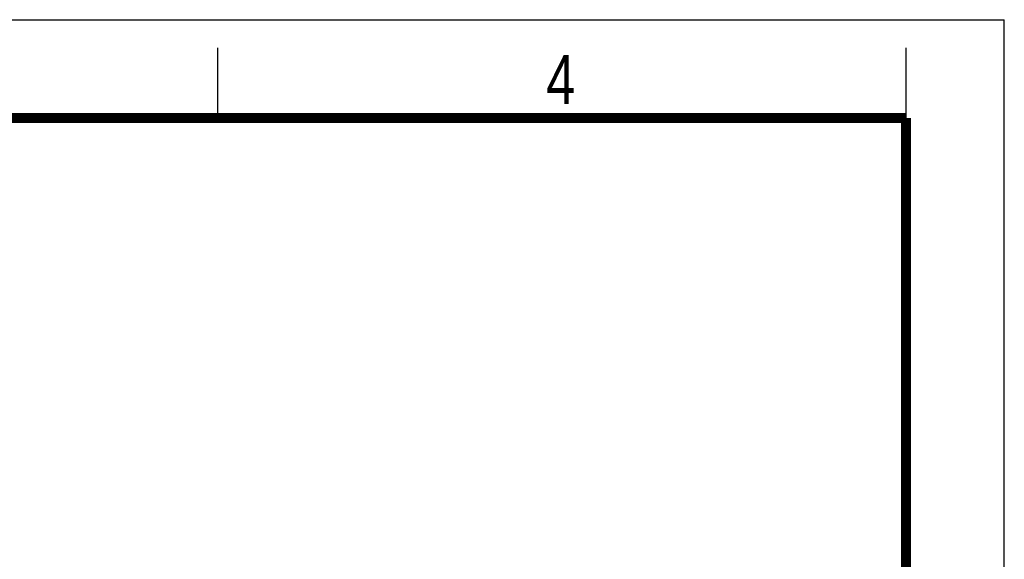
# Model space of a CAD drawing. Header units: millimetres. Extents: x 0 to 210, y 0 to 297.
# Tile 49 of 49: x 140 to 210, y 259 to 297. Entities that reach past the tile are written whole.
import ezdxf

# ---------------------------------------------------------------- set-up
doc = ezdxf.new("R2010")
doc.units = ezdxf.units.MM
doc.header["$LTSCALE"] = 19.36
doc.layers.get('0').update_dxf_attribs({"linetype": 'CONTINUOUS'})
doc.styles.add('TEXTSTYLE_2', font='txt', dxfattribs={"width": 0.75})

msp = doc.modelspace()

# ---------------------------------------------------------------- linework, layer by layer
at = {"color": 2, "linetype": 'CONTINUOUS'}
for p, q in [((0, 297), (210, 297)), ((210, 0), (210, 297)), ((154, 290), (154, 295)), ((203, 290), (203, 295))]:
    msp.add_line(p, q, dxfattribs=at)
at = {"color": 7, "linetype": 'CONTINUOUS', "const_width": 0.7}
for points in [[(7, 290), (203, 290)], [(203, 7), (203, 290)]]:
    msp.add_lwpolyline(points, dxfattribs=at)

# ---------------------------------------------------------------- texts
at = {"color": 5, "linetype": 'CONTINUOUS', "style": 'TEXTSTYLE_2', "width": 0.785714}
msp.add_text('4', height=3.5, dxfattribs=at).set_placement((177.383142, 290.991055))

doc.saveas('drawing.dxf')
